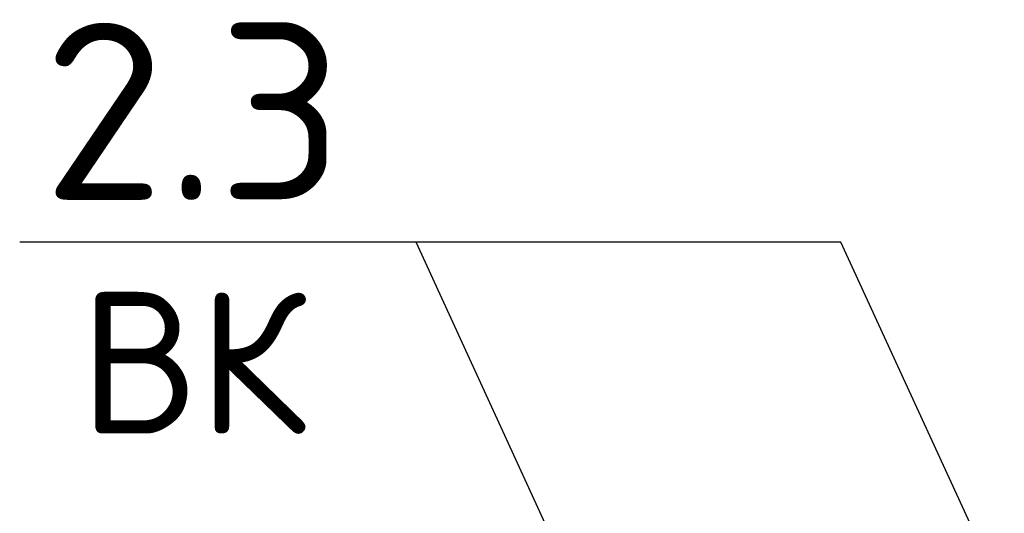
# Model space of a CAD drawing. Header units: millimetres. Extents: x 40580 to 559114, y -343730 to 81020.
# Tile 11 of 256: x 187310 to 188701, y -80785 to -80088. Entities that reach past the tile are written whole.
import ezdxf
from ezdxf.enums import TextEntityAlignment as Align

# ---------------------------------------------------------------- set-up
doc = ezdxf.new("R2010")
doc.units = ezdxf.units.MM
doc.layers.add('_________________________0', color=7, linetype='Continuous')
doc.styles.add('ISOCPEUR', font='isocpeur.ttf')

msp = doc.modelspace()

# ---------------------------------------------------------------- linework, layer by layer
at = {"layer": '_________________________0', "color": 7, "linetype": 'Continuous'}
for p, q in [((187869.8, -80402.2), (187309.8, -80402.2)), ((188469.8, -80402.2), (187869.8, -80402.2)), ((188100.5, -80904.1), (187869.8, -80402.2)), ((188700.5, -80904.1), (188469.8, -80402.2))]:
    msp.add_line(p, q, dxfattribs=at)

# ---------------------------------------------------------------- texts
at = {"layer": '_________________________0', "color": 7, "linetype": 'Continuous', "style": 'ISOCPEUR'}
for s, height, p, p2 in [('2.3', 250, (187342.3, -80342.2), (187767.3, -80342.2)), ('ВК', 200, (187394.8, -80672.2), (187714.8, -80672.2))]:
    msp.add_text(s, height=height, dxfattribs=at).set_placement(p, p2, align=Align.FIT)

doc.saveas('drawing.dxf')
